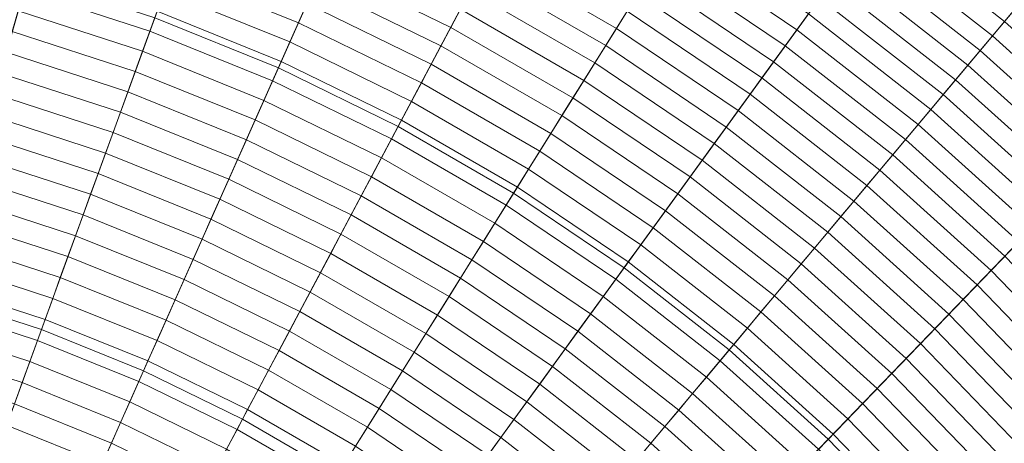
# Model space of a CAD drawing. Header units: centimetres. Extents: x -21.9 to 23.1, y -23 to 22.
# Tile 156 of 191: x 3.9 to 10.1, y 8.2 to 10.8. Entities that reach past the tile are written whole.
import ezdxf

# ---------------------------------------------------------------- set-up
doc = ezdxf.new("R2010")
doc.units = ezdxf.units.CM
doc.header["$LTSCALE"] = 2.54
doc.layers.add('Lucido design-1', color=7, linetype='Continuous')

# ---------------------------------------------------------------- blocks, each defined once
blk = doc.blocks.new('Gruppo-2-1')
at = {"color": 5, "linetype": 'Continuous', "lineweight": 9}
for points in [[(2.6619, 9.2715, -940.4271), (1.9745, 9.3927, -940.4271), (3.6589, 21.3779, -940.4271), (5.1782, 21.11, -940.4271)], [(2.6619, 9.2715, -940.4271), (1.9745, 9.3927, -940.4271), (3.6589, 21.3779, -940.4271), (5.1782, 21.11, -940.4271)], [(3.3391, 9.1026, -940.4271), (2.6619, 9.2715, -940.4271), (5.1782, 21.11, -940.4271), (6.6752, 20.7367, -940.4271)], [(3.3391, 9.1026, -940.4271), (2.6619, 9.2715, -940.4271), (5.1782, 21.11, -940.4271), (6.6752, 20.7367, -940.4271)], [(4.003, 8.8869, -940.4271), (3.3391, 9.1026, -940.4271), (6.6752, 20.7367, -940.4271), (8.1424, 20.26, -940.4271)], [(4.003, 8.8869, -940.4271), (3.3391, 9.1026, -940.4271), (6.6752, 20.7367, -940.4271), (8.1424, 20.26, -940.4271)], [(9.7303, 20.0356, -1001.3271), (8.2748, 20.6237, -1001.3271), (4.7212, 10.8603, -1001.3271), (5.5043, 10.5439, -1001.3271)], [(4.6501, 8.6255, -940.4271), (4.003, 8.8869, -940.4271), (8.1424, 20.26, -940.4271), (9.5729, 19.6821, -940.4271)], [(4.6501, 8.6255, -940.4271), (4.003, 8.8869, -940.4271), (8.1424, 20.26, -940.4271), (9.5729, 19.6821, -940.4271)], [(9.5729, 19.6821, -1001.3271), (8.1424, 20.26, -1001.3271), (4.7212, 10.8603, -1001.3271), (5.5043, 10.5439, -1001.3271)], [(11.1412, 19.3475, -1001.3271), (9.7303, 20.0356, -1001.3271), (5.5043, 10.5439, -1001.3271), (6.2634, 10.1737, -1001.3271)], [(5.5043, 10.5439, -1010.9271), (4.7212, 10.8603, -1010.9271), (8.0016, 19.8731, -1010.9271), (9.4054, 19.3059, -1010.9271)], [(5.2775, 8.3195, -940.4271), (4.6501, 8.6255, -940.4271), (9.5729, 19.6821, -940.4271), (10.9595, 19.0058, -940.4271)], [(5.2775, 8.3195, -940.4271), (4.6501, 8.6255, -940.4271), (9.5729, 19.6821, -940.4271), (10.9595, 19.0058, -940.4271)], [(10.9595, 19.0058, -1001.3271), (9.5729, 19.6821, -1001.3271), (5.5043, 10.5439, -1001.3271), (6.2634, 10.1737, -1001.3271)], [(12.5006, 18.5626, -1001.3271), (11.1412, 19.3475, -1001.3271), (6.2634, 10.1737, -1001.3271), (6.9948, 9.7514, -1001.3271)], [(6.2634, 10.1737, -1010.9271), (5.5043, 10.5439, -1010.9271), (9.4054, 19.3059, -1010.9271), (10.7662, 18.6422, -1010.9271)], [(5.882, 7.9705, -940.4271), (5.2775, 8.3195, -940.4271), (10.9595, 19.0058, -940.4271), (12.2956, 18.2344, -940.4271)], [(5.882, 7.9705, -940.4271), (5.2775, 8.3195, -940.4271), (10.9595, 19.0058, -940.4271), (12.2956, 18.2344, -940.4271)], [(12.2956, 18.2344, -1001.3271), (10.9595, 19.0058, -1001.3271), (6.2634, 10.1737, -1001.3271), (6.9948, 9.7514, -1001.3271)], [(6.9948, 9.7514, -1010.9271), (6.2634, 10.1737, -1010.9271), (10.7662, 18.6422, -1010.9271), (12.0774, 17.8852, -1010.9271)], [(13.8021, 17.6848, -1001.3271), (12.5006, 18.5626, -1001.3271), (6.9948, 9.7514, -1001.3271), (7.695, 9.2791, -1001.3271)], [(6.4606, 7.5802, -940.4271), (5.882, 7.9705, -940.4271), (12.2956, 18.2344, -940.4271), (13.5746, 17.3717, -940.4271)], [(6.4606, 7.5802, -940.4271), (5.882, 7.9705, -940.4271), (12.2956, 18.2344, -940.4271), (13.5746, 17.3717, -940.4271)], [(13.5746, 17.3717, -1001.3271), (12.2956, 18.2344, -1001.3271), (6.9948, 9.7514, -1001.3271), (7.695, 9.2791, -1001.3271)], [(7.695, 9.2791, -1010.9271), (6.9948, 9.7514, -1010.9271), (12.0774, 17.8852, -1010.9271), (13.3325, 17.0386, -1010.9271)], [(15.0391, 16.7183, -1001.3271), (13.8021, 17.6848, -1001.3271), (7.695, 9.2791, -1001.3271), (8.3605, 8.7591, -1001.3271)], [(7.0106, 7.1504, -940.4271), (6.4606, 7.5802, -940.4271), (13.5746, 17.3717, -940.4271), (14.7903, 16.4219, -940.4271)], [(7.0106, 7.1504, -940.4271), (6.4606, 7.5802, -940.4271), (13.5746, 17.3717, -940.4271), (14.7903, 16.4219, -940.4271)], [(14.7903, 16.4219, -1001.3271), (13.5746, 17.3717, -1001.3271), (7.695, 9.2791, -1001.3271), (8.3605, 8.7591, -1001.3271)], [(8.3605, 8.7591, -1010.9271), (7.695, 9.2791, -1010.9271), (13.3325, 17.0386, -1010.9271), (14.5256, 16.1064, -1010.9271)], [(16.2056, 15.668, -1001.3271), (15.0391, 16.7183, -1001.3271), (8.3605, 8.7591, -1001.3271), (8.9881, 8.194, -1001.3271)], [(7.5293, 6.6834, -940.4271), (7.0106, 7.1504, -940.4271), (14.7903, 16.4219, -940.4271), (15.9368, 15.3895, -940.4271)], [(7.5293, 6.6834, -940.4271), (7.0106, 7.1504, -940.4271), (14.7903, 16.4219, -940.4271), (15.9368, 15.3895, -940.4271)], [(15.9368, 15.3895, -1001.3271), (14.7903, 16.4219, -1001.3271), (8.3605, 8.7591, -1001.3271), (8.9881, 8.194, -1001.3271)], [(8.9881, 8.194, -1010.9271), (8.3605, 8.7591, -1010.9271), (14.5256, 16.1064, -1010.9271), (15.6508, 15.0934, -1010.9271)], [(17.2961, 14.5387, -1001.3271), (16.2056, 15.668, -1001.3271), (8.9881, 8.194, -1001.3271), (9.5748, 7.5865, -1001.3271)], [(8.0142, 6.1813, -940.4271), (7.5293, 6.6834, -940.4271), (15.9368, 15.3895, -940.4271), (17.0085, 14.2798, -940.4271)], [(8.0142, 6.1813, -940.4271), (7.5293, 6.6834, -940.4271), (15.9368, 15.3895, -940.4271), (17.0085, 14.2798, -940.4271)], [(17.0085, 14.2798, -1001.3271), (15.9368, 15.3895, -1001.3271), (8.9881, 8.194, -1001.3271), (9.5748, 7.5865, -1001.3271)], [(9.5748, 7.5865, -1010.9271), (8.9881, 8.194, -1010.9271), (15.6508, 15.0934, -1010.9271), (16.7025, 14.0043, -1010.9271)], [(18.3051, 13.3362, -1001.3271), (17.2961, 14.5387, -1001.3271), (9.5748, 7.5865, -1001.3271), (10.1177, 6.9395, -1001.3271)], [(8.4629, 5.6466, -940.4271), (8.0142, 6.1813, -940.4271), (17.0085, 14.2798, -940.4271), (18.0001, 13.098, -940.4271)], [(8.4629, 5.6466, -940.4271), (8.0142, 6.1813, -940.4271), (17.0085, 14.2798, -940.4271), (18.0001, 13.098, -940.4271)], [(18.0001, 13.098, -1001.3271), (17.0085, 14.2798, -1001.3271), (9.5748, 7.5865, -1001.3271), (10.1177, 6.9395, -1001.3271)], [(10.1177, 6.9395, -1010.9271), (9.5748, 7.5865, -1010.9271), (16.7025, 14.0043, -1010.9271), (17.6757, 12.8445, -1010.9271)], [(8.8731, 5.0819, -940.4271), (8.4629, 5.6466, -940.4271), (18.0001, 13.098, -940.4271), (18.907, 11.8498, -940.4271)], [(8.8731, 5.0819, -940.4271), (8.4629, 5.6466, -940.4271), (18.0001, 13.098, -940.4271), (18.907, 11.8498, -940.4271)], [(9.243, 4.49, -940.4271), (8.8731, 5.0819, -940.4271), (18.907, 11.8498, -940.4271), (19.7245, 10.5415, -940.4271)], [(9.243, 4.49, -940.4271), (8.8731, 5.0819, -940.4271), (18.907, 11.8498, -940.4271), (19.7245, 10.5415, -940.4271)], [(10.1799, 10.9274, -933.4398), (9.3587, 11.569, -933.4398), (9.2893, 11.4736, -933.5242), (10.1041, 10.8371, -933.5242)], [(8.8623, 10.8858, -934.0026), (8.0472, 11.4356, -934.0026), (7.9814, 11.3303, -934.0776), (8.7893, 10.7854, -934.0776)], [(10.1041, 10.8371, -933.5242), (9.2893, 11.4736, -933.5242), (9.2195, 11.3774, -933.6073), (10.0277, 10.746, -933.6073)], [(7.7141, 10.9025, -934.3637), (6.9006, 11.3721, -934.3637), (6.8405, 11.259, -934.4318), (7.6462, 10.7939, -934.4318)], [(10.0277, 10.746, -933.6073), (9.2195, 11.3774, -933.6073), (9.1491, 11.2805, -933.689), (9.9507, 10.6543, -933.689)], [(3.918, 11.1213, -1003.3271), (3.0985, 11.3256, -1003.3271), (2.6619, 9.2715, -1003.3271), (3.3391, 9.1026, -1003.3271)], [(6.658, 10.9159, -934.6272), (5.8462, 11.3118, -934.6272), (5.7929, 11.1922, -934.6895), (6.5965, 10.8003, -934.6895)], [(8.7893, 10.7854, -934.0776), (7.9814, 11.3303, -934.0776), (7.9152, 11.2244, -934.1512), (8.7159, 10.6843, -934.1512)], [(5.6856, 10.9511, -934.8097), (4.8736, 11.2791, -934.8097), (4.8282, 11.1542, -934.8676), (5.6315, 10.8296, -934.8676)], [(7.6462, 10.7939, -934.4318), (6.8405, 11.259, -934.4318), (6.78, 11.1453, -934.4984), (7.5779, 10.6846, -934.4984)], [(9.9507, 10.6543, -933.689), (9.1491, 11.2805, -933.689), (9.0782, 11.1829, -933.7694), (9.8731, 10.5618, -933.7694)], [(6.5965, 10.8003, -934.6895), (5.7929, 11.1922, -934.6895), (5.7394, 11.0719, -934.7503), (6.5347, 10.684, -934.7503)], [(8.7159, 10.6843, -934.1512), (7.9152, 11.2244, -934.1512), (7.8486, 11.1177, -934.2235), (8.642, 10.5826, -934.2235)], [(9.8731, 10.5618, -933.7694), (9.0782, 11.1829, -933.7694), (9.0067, 11.0846, -933.8485), (9.795, 10.4687, -933.8485)], [(4.7212, 10.8603, -1003.3271), (3.918, 11.1213, -1003.3271), (3.3391, 9.1026, -1003.3271), (4.003, 8.8869, -1003.3271)], [(4.7366, 10.9025, -934.9789), (3.9304, 11.1645, -934.9789), (3.8932, 11.0349, -935.0324), (4.6905, 10.7758, -935.0324)], [(5.6315, 10.8296, -934.8676), (4.8282, 11.1542, -934.8676), (4.7825, 11.0286, -934.924), (5.5771, 10.7076, -934.924)], [(7.5779, 10.6846, -934.4984), (6.78, 11.1453, -934.4984), (6.7192, 11.0309, -934.5635), (7.5093, 10.5747, -934.5635)], [(8.642, 10.5826, -934.2235), (7.8486, 11.1177, -934.2235), (7.7815, 11.0104, -934.2943), (8.5676, 10.4802, -934.2943)], [(6.5347, 10.684, -934.7503), (5.7394, 11.0719, -934.7503), (5.6856, 10.9511, -934.8097), (6.4726, 10.5672, -934.8097)], [(9.795, 10.4687, -933.8485), (9.0067, 11.0846, -933.8485), (8.9348, 10.9855, -933.9263), (9.7163, 10.3749, -933.9263)], [(4.6905, 10.7758, -935.0324), (3.8932, 11.0349, -935.0324), (3.8559, 10.9047, -935.0843), (4.6442, 10.6486, -935.0843)], [(5.5771, 10.7076, -934.924), (4.7825, 11.0286, -934.924), (4.7366, 10.9025, -934.9789), (5.5226, 10.585, -934.9789)], [(7.5093, 10.5747, -934.5635), (6.7192, 11.0309, -934.5635), (6.658, 10.9159, -934.6272), (7.4402, 10.4643, -934.6272)], [(8.5676, 10.4802, -934.2943), (7.7815, 11.0104, -934.2943), (7.7141, 10.9025, -934.3637), (8.4928, 10.3772, -934.3637)], [(9.7163, 10.3749, -933.9263), (8.9348, 10.9855, -933.9263), (8.8623, 10.8858, -934.0026), (9.6371, 10.2805, -934.0026)], [(6.4726, 10.5672, -934.8097), (5.6856, 10.9511, -934.8097), (5.6315, 10.8296, -934.8676), (6.4102, 10.4498, -934.8676)], [(7.4402, 10.4643, -934.6272), (6.658, 10.9159, -934.6272), (6.5965, 10.8003, -934.6895), (7.3708, 10.3532, -934.6895)], [(4.6442, 10.6486, -935.0843), (3.8559, 10.9047, -935.0843), (3.8184, 10.774, -935.1347), (4.5977, 10.5208, -935.1347)], [(5.5043, 10.5439, -1003.3271), (4.7212, 10.8603, -1003.3271), (4.003, 8.8869, -1003.3271), (4.6501, 8.6255, -1003.3271)], [(5.5226, 10.585, -934.9789), (4.7366, 10.9025, -934.9789), (4.6905, 10.7758, -935.0324), (5.4677, 10.4618, -935.0324)], [(5.5043, 10.5439, -1001.3271), (4.7212, 10.8603, -1001.3271), (4.7212, 10.8603, -1010.9271), (5.5043, 10.5439, -1010.9271)], [(5.5043, 10.5439, -1001.3271), (4.7212, 10.8603, -1001.3271), (4.7212, 10.8603, -1003.3271), (5.5043, 10.5439, -1003.3271)], [(8.4928, 10.3772, -934.3637), (7.7141, 10.9025, -934.3637), (7.6462, 10.7939, -934.4318), (8.4175, 10.2736, -934.4318)], [(9.6371, 10.2805, -934.0026), (8.8623, 10.8858, -934.0026), (8.7893, 10.7854, -934.0776), (9.5573, 10.1854, -934.0776)], [(6.4102, 10.4498, -934.8676), (5.6315, 10.8296, -934.8676), (5.5771, 10.7076, -934.924), (6.3475, 10.3319, -934.924)], [(7.3708, 10.3532, -934.6895), (6.5965, 10.8003, -934.6895), (6.5347, 10.684, -934.7503), (7.3011, 10.2416, -934.7503)], [(8.4175, 10.2736, -934.4318), (7.6462, 10.7939, -934.4318), (7.5779, 10.6846, -934.4984), (8.3418, 10.1694, -934.4984)], [(10.8724, 10.1452, -933.5242), (10.1041, 10.8371, -933.5242), (10.0277, 10.746, -933.6073), (10.7898, 10.0597, -933.6073)], [(4.5977, 10.5208, -935.1347), (3.8184, 10.774, -935.1347), (3.7808, 10.6428, -935.1837), (4.551, 10.3926, -935.1837)], [(5.4677, 10.4618, -935.0324), (4.6905, 10.7758, -935.0324), (4.6442, 10.6486, -935.0843), (5.4127, 10.3381, -935.0843)], [(9.5573, 10.1854, -934.0776), (8.7893, 10.7854, -934.0776), (8.7159, 10.6843, -934.1512), (9.477, 10.0897, -934.1512)], [(10.7898, 10.0597, -933.6073), (10.0277, 10.746, -933.6073), (9.9507, 10.6543, -933.689), (10.7066, 9.9736, -933.689)], [(6.3475, 10.3319, -934.924), (5.5771, 10.7076, -934.924), (5.5226, 10.585, -934.9789), (6.2845, 10.2134, -934.9789)], [(7.3011, 10.2416, -934.7503), (6.5347, 10.684, -934.7503), (6.4726, 10.5672, -934.8097), (7.231, 10.1294, -934.8097)], [(8.3418, 10.1694, -934.4984), (7.5779, 10.6846, -934.4984), (7.5093, 10.5747, -934.5635), (8.2656, 10.0646, -934.5635)], [(9.477, 10.0897, -934.1512), (8.7159, 10.6843, -934.1512), (8.642, 10.5826, -934.2235), (9.3961, 9.9934, -934.2235)], [(4.551, 10.3926, -935.1837), (3.7808, 10.6428, -935.1837), (3.743, 10.5111, -935.2311), (4.5041, 10.2638, -935.2311)], [(5.4127, 10.3381, -935.0843), (4.6442, 10.6486, -935.0843), (4.5977, 10.5208, -935.1347), (5.3574, 10.2139, -935.1347)], [(10.7066, 9.9736, -933.689), (9.9507, 10.6543, -933.689), (9.8731, 10.5618, -933.7694), (10.6228, 9.8868, -933.7694)], [(6.2634, 10.1737, -1003.3271), (5.5043, 10.5439, -1003.3271), (4.6501, 8.6255, -1003.3271), (5.2775, 8.3195, -1003.3271)], [(6.2845, 10.2134, -934.9789), (5.5226, 10.585, -934.9789), (5.4677, 10.4618, -935.0324), (6.2212, 10.0943, -935.0324)], [(6.2634, 10.1737, -1001.3271), (5.5043, 10.5439, -1001.3271), (5.5043, 10.5439, -1010.9271), (6.2634, 10.1737, -1010.9271)], [(6.2634, 10.1737, -1001.3271), (5.5043, 10.5439, -1001.3271), (5.5043, 10.5439, -1003.3271), (6.2634, 10.1737, -1003.3271)], [(7.231, 10.1294, -934.8097), (6.4726, 10.5672, -934.8097), (6.4102, 10.4498, -934.8676), (7.1605, 10.0166, -934.8676)], [(8.2656, 10.0646, -934.5635), (7.5093, 10.5747, -934.5635), (7.4402, 10.4643, -934.6272), (8.1891, 9.9592, -934.6272)], [(9.3961, 9.9934, -934.2235), (8.642, 10.5826, -934.2235), (8.5676, 10.4802, -934.2943), (9.3148, 9.8964, -934.2943)], [(9.5707, 3.8737, -940.4271), (9.243, 4.49, -940.4271), (19.7245, 10.5415, -940.4271), (20.4488, 9.1793, -940.4271)], [(9.5707, 3.8737, -940.4271), (9.243, 4.49, -940.4271), (19.7245, 10.5415, -940.4271), (20.4488, 9.1793, -940.4271)], [(10.6228, 9.8868, -933.7694), (9.8731, 10.5618, -933.7694), (9.795, 10.4687, -933.8485), (10.5384, 9.7993, -933.8485)], [(4.5041, 10.2638, -935.2311), (3.743, 10.5111, -935.2311), (3.7051, 10.3788, -935.277), (4.4571, 10.1345, -935.277)], [(5.3574, 10.2139, -935.1347), (4.5977, 10.5208, -935.1347), (4.551, 10.3926, -935.1837), (5.3018, 10.0892, -935.1837)], [(9.3148, 9.8964, -934.2943), (8.5676, 10.4802, -934.2943), (8.4928, 10.3772, -934.3637), (9.233, 9.7989, -934.3637)], [(6.2212, 10.0943, -935.0324), (5.4677, 10.4618, -935.0324), (5.4127, 10.3381, -935.0843), (6.1576, 9.9748, -935.0843)], [(7.1605, 10.0166, -934.8676), (6.4102, 10.4498, -934.8676), (6.3475, 10.3319, -934.924), (7.0897, 9.9033, -934.924)], [(8.1891, 9.9592, -934.6272), (7.4402, 10.4643, -934.6272), (7.3708, 10.3532, -934.6895), (8.1121, 9.8532, -934.6895)], [(10.5384, 9.7993, -933.8485), (9.795, 10.4687, -933.8485), (9.7163, 10.3749, -933.9263), (10.4533, 9.7113, -933.9263)], [(4.4571, 10.1345, -935.277), (3.7051, 10.3788, -935.277), (3.667, 10.2461, -935.3213), (4.4098, 10.0048, -935.3213)], [(5.3018, 10.0892, -935.1837), (4.551, 10.3926, -935.1837), (4.5041, 10.2638, -935.2311), (5.2461, 9.964, -935.2311)], [(9.233, 9.7989, -934.3637), (8.4928, 10.3772, -934.3637), (8.4175, 10.2736, -934.4318), (9.1506, 9.7008, -934.4318)], [(10.4533, 9.7113, -933.9263), (9.7163, 10.3749, -933.9263), (9.6371, 10.2805, -934.0026), (10.3677, 9.6226, -934.0026)], [(6.1576, 9.9748, -935.0843), (5.4127, 10.3381, -935.0843), (5.3574, 10.2139, -935.1347), (6.0938, 9.8547, -935.1347)], [(7.0897, 9.9033, -934.924), (6.3475, 10.3319, -934.924), (6.2845, 10.2134, -934.9789), (7.0186, 9.7895, -934.9789)], [(8.1121, 9.8532, -934.6895), (7.3708, 10.3532, -934.6895), (7.3011, 10.2416, -934.7503), (8.0347, 9.7467, -934.7503)], [(4.4098, 10.0048, -935.3213), (3.667, 10.2461, -935.3213), (3.6288, 10.113, -935.3642), (4.3624, 9.8746, -935.3642)], [(5.2461, 9.964, -935.2311), (4.5041, 10.2638, -935.2311), (4.4571, 10.1345, -935.277), (5.1901, 9.8383, -935.277)], [(8.0347, 9.7467, -934.7503), (7.3011, 10.2416, -934.7503), (7.231, 10.1294, -934.8097), (7.9569, 9.6397, -934.8097)], [(9.1506, 9.7008, -934.4318), (8.4175, 10.2736, -934.4318), (8.3418, 10.1694, -934.4984), (9.0678, 9.6021, -934.4984)], [(10.3677, 9.6226, -934.0026), (9.6371, 10.2805, -934.0026), (9.5573, 10.1854, -934.0776), (10.2815, 9.5333, -934.0776)], [(6.9948, 9.7514, -1003.3271), (6.2634, 10.1737, -1003.3271), (5.2775, 8.3195, -1003.3271), (5.882, 7.9705, -1003.3271)], [(6.0938, 9.8547, -935.1347), (5.3574, 10.2139, -935.1347), (5.3018, 10.0892, -935.1837), (6.0297, 9.7342, -935.1837)], [(7.0186, 9.7895, -934.9789), (6.2845, 10.2134, -934.9789), (6.2212, 10.0943, -935.0324), (6.9472, 9.6752, -935.0324)], [(6.9948, 9.7514, -1001.3271), (6.2634, 10.1737, -1001.3271), (6.2634, 10.1737, -1010.9271), (6.9948, 9.7514, -1010.9271)], [(6.9948, 9.7514, -1001.3271), (6.2634, 10.1737, -1001.3271), (6.2634, 10.1737, -1003.3271), (6.9948, 9.7514, -1003.3271)], [(9.0678, 9.6021, -934.4984), (8.3418, 10.1694, -934.4984), (8.2656, 10.0646, -934.5635), (8.9846, 9.5029, -934.5635)], [(10.2815, 9.5333, -934.0776), (9.5573, 10.1854, -934.0776), (9.477, 10.0897, -934.1512), (10.1947, 9.4435, -934.1512)], [(4.3624, 9.8746, -935.3642), (3.6288, 10.113, -935.3642), (3.5905, 9.9793, -935.4055), (4.3149, 9.744, -935.4055)], [(5.1901, 9.8383, -935.277), (4.4571, 10.1345, -935.277), (4.4098, 10.0048, -935.3213), (5.134, 9.7122, -935.3213)], [(7.9569, 9.6397, -934.8097), (7.231, 10.1294, -934.8097), (7.1605, 10.0166, -934.8676), (7.8788, 9.5321, -934.8676)], [(6.0297, 9.7342, -935.1837), (5.3018, 10.0892, -935.1837), (5.2461, 9.964, -935.2311), (5.9654, 9.6132, -935.2311)], [(6.9472, 9.6752, -935.0324), (6.2212, 10.0943, -935.0324), (6.1576, 9.9748, -935.0843), (6.8754, 9.5604, -935.0843)], [(8.9846, 9.5029, -934.5635), (8.2656, 10.0646, -934.5635), (8.1891, 9.9592, -934.6272), (8.9008, 9.4031, -934.6272)], [(10.1947, 9.4435, -934.1512), (9.477, 10.0897, -934.1512), (9.3961, 9.9934, -934.2235), (10.1074, 9.353, -934.2235)], [(5.134, 9.7122, -935.3213), (4.4098, 10.0048, -935.3213), (4.3624, 9.8746, -935.3642), (5.0776, 9.5856, -935.3642)], [(7.8788, 9.5321, -934.8676), (7.1605, 10.0166, -934.8676), (7.0897, 9.9033, -934.924), (7.8003, 9.424, -934.924)], [(10.1074, 9.353, -934.2235), (9.3961, 9.9934, -934.2235), (9.3148, 9.8964, -934.2943), (10.0195, 9.262, -934.2943)], [(4.3149, 9.744, -935.4055), (3.5905, 9.9793, -935.4055), (3.5521, 9.8453, -935.4452), (4.2672, 9.6129, -935.4452)], [(5.9654, 9.6132, -935.2311), (5.2461, 9.964, -935.2311), (5.1901, 9.8383, -935.277), (5.9008, 9.4917, -935.277)], [(6.8754, 9.5604, -935.0843), (6.1576, 9.9748, -935.0843), (6.0938, 9.8547, -935.1347), (6.8034, 9.4451, -935.1347)], [(8.9008, 9.4031, -934.6272), (8.1891, 9.9592, -934.6272), (8.1121, 9.8532, -934.6895), (8.8167, 9.3028, -934.6895)], [(5.0776, 9.5856, -935.3642), (4.3624, 9.8746, -935.3642), (4.3149, 9.744, -935.4055), (5.0211, 9.4587, -935.4055)], [(7.8003, 9.424, -934.924), (7.0897, 9.9033, -934.924), (7.0186, 9.7895, -934.9789), (7.7214, 9.3155, -934.9789)], [(10.0195, 9.262, -934.2943), (9.3148, 9.8964, -934.2943), (9.233, 9.7989, -934.3637), (9.931, 9.1704, -934.3637)], [(4.2672, 9.6129, -935.4452), (3.5521, 9.8453, -935.4452), (3.5135, 9.7108, -935.4834), (4.2194, 9.4815, -935.4834)], [(5.9008, 9.4917, -935.277), (5.1901, 9.8383, -935.277), (5.134, 9.7122, -935.3213), (5.836, 9.3698, -935.3213)], [(6.8034, 9.4451, -935.1347), (6.0938, 9.8547, -935.1347), (6.0297, 9.7342, -935.1837), (6.731, 9.3293, -935.1837)], [(8.8167, 9.3028, -934.6895), (8.1121, 9.8532, -934.6895), (8.0347, 9.7467, -934.7503), (8.732, 9.2019, -934.7503)], [(9.931, 9.1704, -934.3637), (9.233, 9.7989, -934.3637), (9.1506, 9.7008, -934.4318), (9.842, 9.0783, -934.4318)], [(5.0211, 9.4587, -935.4055), (4.3149, 9.744, -935.4055), (4.2672, 9.6129, -935.4452), (4.9644, 9.3312, -935.4452)], [(7.695, 9.2791, -1003.3271), (6.9948, 9.7514, -1003.3271), (5.882, 7.9705, -1003.3271), (6.4606, 7.5802, -1003.3271)], [(6.731, 9.3293, -935.1837), (6.0297, 9.7342, -935.1837), (5.9654, 9.6132, -935.2311), (6.6584, 9.2131, -935.2311)], [(7.7214, 9.3155, -934.9789), (7.0186, 9.7895, -934.9789), (6.9472, 9.6752, -935.0324), (7.6421, 9.2064, -935.0324)], [(7.695, 9.2791, -1001.3271), (6.9948, 9.7514, -1001.3271), (6.9948, 9.7514, -1010.9271), (7.695, 9.2791, -1010.9271)], [(7.695, 9.2791, -1001.3271), (6.9948, 9.7514, -1001.3271), (6.9948, 9.7514, -1003.3271), (7.695, 9.2791, -1003.3271)], [(8.732, 9.2019, -934.7503), (8.0347, 9.7467, -934.7503), (7.9569, 9.6397, -934.8097), (8.647, 9.1006, -934.8097)], [(4.2194, 9.4815, -935.4834), (3.5135, 9.7108, -935.4834), (3.4749, 9.5759, -935.5201), (4.1714, 9.3496, -935.5201)], [(5.836, 9.3698, -935.3213), (5.134, 9.7122, -935.3213), (5.0776, 9.5856, -935.3642), (5.7709, 9.2475, -935.3642)], [(7.6421, 9.2064, -935.0324), (6.9472, 9.6752, -935.0324), (6.8754, 9.5604, -935.0843), (7.5626, 9.0969, -935.0843)], [(9.842, 9.0783, -934.4318), (9.1506, 9.7008, -934.4318), (9.0678, 9.6021, -934.4984), (9.7526, 8.9856, -934.4984)], [(4.9644, 9.3312, -935.4452), (4.2672, 9.6129, -935.4452), (4.2194, 9.4815, -935.4834), (4.9075, 9.2035, -935.4834)], [(6.6584, 9.2131, -935.2311), (5.9654, 9.6132, -935.2311), (5.9008, 9.4917, -935.277), (6.5855, 9.0964, -935.277)], [(8.647, 9.1006, -934.8097), (7.9569, 9.6397, -934.8097), (7.8788, 9.5321, -934.8676), (8.5615, 8.9987, -934.8676)], [(4.1714, 9.3496, -935.5201), (3.4749, 9.5759, -935.5201), (3.4361, 9.4407, -935.5552), (4.1232, 9.2174, -935.5552)], [(5.7709, 9.2475, -935.3642), (5.0776, 9.5856, -935.3642), (5.0211, 9.4587, -935.4055), (5.7057, 9.1248, -935.4055)], [(7.5626, 9.0969, -935.0843), (6.8754, 9.5604, -935.0843), (6.8034, 9.4451, -935.1347), (7.4826, 8.9869, -935.1347)], [(9.7526, 8.9856, -934.4984), (9.0678, 9.6021, -934.4984), (8.9846, 9.5029, -934.5635), (9.6626, 8.8924, -934.5635)], [(4.9075, 9.2035, -935.4834), (4.2194, 9.4815, -935.4834), (4.1714, 9.3496, -935.5201), (4.8504, 9.0753, -935.5201)], [(6.5855, 9.0964, -935.277), (5.9008, 9.4917, -935.277), (5.836, 9.3698, -935.3213), (6.5123, 8.9793, -935.3213)], [(8.5615, 8.9987, -934.8676), (7.8788, 9.5321, -934.8676), (7.8003, 9.424, -934.924), (8.4757, 8.8964, -934.924)], [(9.6626, 8.8924, -934.5635), (8.9846, 9.5029, -934.5635), (8.9008, 9.4031, -934.6272), (9.5721, 8.7987, -934.6272)], [(4.1232, 9.2174, -935.5552), (3.4361, 9.4407, -935.5552), (3.3972, 9.3051, -935.5887), (4.075, 9.0848, -935.5887)], [(5.7057, 9.1248, -935.4055), (5.0211, 9.4587, -935.4055), (4.9644, 9.3312, -935.4452), (5.6402, 9.0016, -935.4452)], [(7.4826, 8.9869, -935.1347), (6.8034, 9.4451, -935.1347), (6.731, 9.3293, -935.1837), (7.4024, 8.8764, -935.1837)], [(8.4757, 8.8964, -934.924), (7.8003, 9.424, -934.924), (7.7214, 9.3155, -934.9789), (8.3894, 8.7936, -934.9789)], [(6.5123, 8.9793, -935.3213), (5.836, 9.3698, -935.3213), (5.7709, 9.2475, -935.3642), (6.4389, 8.8618, -935.3642)], [(9.5721, 8.7987, -934.6272), (8.9008, 9.4031, -934.6272), (8.8167, 9.3028, -934.6895), (9.4811, 8.7045, -934.6895)], [(4.075, 9.0848, -935.5887), (3.3972, 9.3051, -935.5887), (3.3582, 9.1691, -935.6207), (4.0266, 8.9519, -935.6207)], [(4.8504, 9.0753, -935.5201), (4.1714, 9.3496, -935.5201), (4.1232, 9.2174, -935.5552), (4.7932, 8.9467, -935.5552)], [(5.6402, 9.0016, -935.4452), (4.9644, 9.3312, -935.4452), (4.9075, 9.2035, -935.4834), (5.5745, 8.8781, -935.4834)], [(7.4024, 8.8764, -935.1837), (6.731, 9.3293, -935.1837), (6.6584, 9.2131, -935.2311), (7.3219, 8.7656, -935.2311)], [(8.3894, 8.7936, -934.9789), (7.7214, 9.3155, -934.9789), (7.6421, 9.2064, -935.0324), (8.3027, 8.6903, -935.0324)], [(9.4811, 8.7045, -934.6895), (8.8167, 9.3028, -934.6895), (8.732, 9.2019, -934.7503), (9.3897, 8.6098, -934.7503)], [(10.7722, 8.6646, -934.2235), (10.1074, 9.353, -934.2235), (10.0195, 9.262, -934.2943), (10.6781, 8.5799, -934.2943)], [(6.4389, 8.8618, -935.3642), (5.7709, 9.2475, -935.3642), (5.7057, 9.1248, -935.4055), (6.3653, 8.7439, -935.4055)], [(8.3605, 8.7591, -1003.3271), (7.695, 9.2791, -1003.3271), (6.4606, 7.5802, -1003.3271), (7.0106, 7.1504, -1003.3271)], [(8.3605, 8.7591, -1001.3271), (7.695, 9.2791, -1001.3271), (7.695, 9.2791, -1010.9271), (8.3605, 8.7591, -1010.9271)], [(8.3605, 8.7591, -1001.3271), (7.695, 9.2791, -1001.3271), (7.695, 9.2791, -1003.3271), (8.3605, 8.7591, -1003.3271)], [(10.6781, 8.5799, -934.2943), (10.0195, 9.262, -934.2943), (9.931, 9.1704, -934.3637), (10.5835, 8.4947, -934.3637)], [(4.0266, 8.9519, -935.6207), (3.3582, 9.1691, -935.6207), (3.3191, 9.0328, -935.6511), (3.9781, 8.8187, -935.6511)], [(4.7932, 8.9467, -935.5552), (4.1232, 9.2174, -935.5552), (4.075, 9.0848, -935.5887), (4.7358, 8.8178, -935.5887)], [(5.5745, 8.8781, -935.4834), (4.9075, 9.2035, -935.4834), (4.8504, 9.0753, -935.5201), (5.5086, 8.7542, -935.5201)], [(7.3219, 8.7656, -935.2311), (6.6584, 9.2131, -935.2311), (6.5855, 9.0964, -935.277), (7.241, 8.6543, -935.277)], [(8.3027, 8.6903, -935.0324), (7.6421, 9.2064, -935.0324), (7.5626, 9.0969, -935.0843), (8.2157, 8.5866, -935.0843)], [(9.3897, 8.6098, -934.7503), (8.732, 9.2019, -934.7503), (8.647, 9.1006, -934.8097), (9.2977, 8.5146, -934.8097)], [(9.8546, 3.2361, -940.4271), (9.5707, 3.8737, -940.4271), (20.4488, 9.1793, -940.4271), (21.0763, 7.7699, -940.4271)], [(9.8546, 3.2361, -940.4271), (9.5707, 3.8737, -940.4271), (20.4488, 9.1793, -940.4271), (21.0763, 7.7699, -940.4271)], [(10.5835, 8.4947, -934.3637), (9.931, 9.1704, -934.3637), (9.842, 9.0783, -934.4318), (10.4883, 8.409, -934.4318)], [(6.3653, 8.7439, -935.4055), (5.7057, 9.1248, -935.4055), (5.6402, 9.0016, -935.4452), (6.2914, 8.6257, -935.4452)], [(3.1479, 6.5377, -941.4271), (2.65, 6.6995, -941.4271), (3.3391, 9.1026, -941.4271), (4.003, 8.8869, -941.4271)], [(4.003, 8.8869, -1003.3271), (3.3391, 9.1026, -1003.3271), (3.3391, 9.1026, -940.4271), (4.003, 8.8869, -940.4271)], [(4.003, 8.8869, -941.4271), (3.3391, 9.1026, -941.4271), (3.3391, 9.1026, -940.4271), (4.003, 8.8869, -940.4271)], [(4.7358, 8.8178, -935.5887), (4.075, 9.0848, -935.5887), (4.0266, 8.9519, -935.6207), (4.6783, 8.6886, -935.6207)], [(5.5086, 8.7542, -935.5201), (4.8504, 9.0753, -935.5201), (4.7932, 8.9467, -935.5552), (5.4426, 8.63, -935.5552)], [(7.241, 8.6543, -935.277), (6.5855, 9.0964, -935.277), (6.5123, 8.9793, -935.3213), (7.1598, 8.5426, -935.3213)], [(8.2157, 8.5866, -935.0843), (7.5626, 9.0969, -935.0843), (7.4826, 8.9869, -935.1347), (8.1283, 8.4824, -935.1347)], [(9.2977, 8.5146, -934.8097), (8.647, 9.1006, -934.8097), (8.5615, 8.9987, -934.8676), (9.2054, 8.419, -934.8676)], [(10.4883, 8.409, -934.4318), (9.842, 9.0783, -934.4318), (9.7526, 8.9856, -934.4984), (10.3926, 8.3228, -934.4984)], [(3.9781, 8.8187, -935.6511), (3.3191, 9.0328, -935.6511), (3.2799, 8.8962, -935.6799), (3.9295, 8.6851, -935.6799)], [(6.2914, 8.6257, -935.4452), (5.6402, 9.0016, -935.4452), (5.5745, 8.8781, -935.4834), (6.2172, 8.507, -935.4834)], [(8.1283, 8.4824, -935.1347), (7.4826, 8.9869, -935.1347), (7.4024, 8.8764, -935.1837), (8.0406, 8.3779, -935.1837)], [(9.2054, 8.419, -934.8676), (8.5615, 8.9987, -934.8676), (8.4757, 8.8964, -934.924), (9.1126, 8.3229, -934.924)], [(10.3926, 8.3228, -934.4984), (9.7526, 8.9856, -934.4984), (9.6626, 8.8924, -934.5635), (10.2963, 8.2361, -934.5635)], [(4.6783, 8.6886, -935.6207), (4.0266, 8.9519, -935.6207), (3.9781, 8.8187, -935.6511), (4.6206, 8.5591, -935.6511)], [(5.4426, 8.63, -935.5552), (4.7932, 8.9467, -935.5552), (4.7358, 8.8178, -935.5887), (5.3763, 8.5054, -935.5887)], [(7.1598, 8.5426, -935.3213), (6.5123, 8.9793, -935.3213), (6.4389, 8.8618, -935.3642), (7.0784, 8.4305, -935.3642)], [(3.6333, 6.3416, -941.4271), (3.1479, 6.5377, -941.4271), (4.003, 8.8869, -941.4271), (4.6501, 8.6255, -941.4271)], [(3.9295, 8.6851, -935.6799), (3.2799, 8.8962, -935.6799), (3.2407, 8.7593, -935.7072), (3.8808, 8.5513, -935.7072)], [(4.6501, 8.6255, -1003.3271), (4.003, 8.8869, -1003.3271), (4.003, 8.8869, -940.4271), (4.6501, 8.6255, -940.4271)], [(4.6501, 8.6255, -941.4271), (4.003, 8.8869, -941.4271), (4.003, 8.8869, -940.4271), (4.6501, 8.6255, -940.4271)], [(6.2172, 8.507, -935.4834), (5.5745, 8.8781, -935.4834), (5.5086, 8.7542, -935.5201), (6.1429, 8.3881, -935.5201)], [(7.0784, 8.4305, -935.3642), (6.4389, 8.8618, -935.3642), (6.3653, 8.7439, -935.4055), (6.9967, 8.318, -935.4055)], [(8.0406, 8.3779, -935.1837), (7.4024, 8.8764, -935.1837), (7.3219, 8.7656, -935.2311), (7.9525, 8.2729, -935.2311)], [(9.1126, 8.3229, -934.924), (8.4757, 8.8964, -934.924), (8.3894, 8.7936, -934.9789), (9.0194, 8.2263, -934.9789)], [(10.2963, 8.2361, -934.5635), (9.6626, 8.8924, -934.5635), (9.5721, 8.7987, -934.6272), (10.1995, 8.149, -934.6272)], [(4.6206, 8.5591, -935.6511), (3.9781, 8.8187, -935.6511), (3.9295, 8.6851, -935.6799), (4.5628, 8.4293, -935.6799)], [(5.3763, 8.5054, -935.5887), (4.7358, 8.8178, -935.5887), (4.6783, 8.6886, -935.6207), (5.3099, 8.3805, -935.6207)], [(10.1995, 8.149, -934.6272), (9.5721, 8.7987, -934.6272), (9.4811, 8.7045, -934.6895), (10.1022, 8.0613, -934.6895)], [(3.8808, 8.5513, -935.7072), (3.2407, 8.7593, -935.7072), (3.2013, 8.6221, -935.7328), (3.832, 8.4172, -935.7328)], [(6.1429, 8.3881, -935.5201), (5.5086, 8.7542, -935.5201), (5.4426, 8.63, -935.5552), (6.0683, 8.2687, -935.5552)], [(6.9967, 8.318, -935.4055), (6.3653, 8.7439, -935.4055), (6.2914, 8.6257, -935.4452), (6.9147, 8.2052, -935.4452)], [(8.9881, 8.194, -1003.3271), (8.3605, 8.7591, -1003.3271), (7.0106, 7.1504, -1003.3271), (7.5293, 6.6834, -1003.3271)], [(7.9525, 8.2729, -935.2311), (7.3219, 8.7656, -935.2311), (7.241, 8.6543, -935.277), (7.864, 8.1675, -935.277)], [(9.0194, 8.2263, -934.9789), (8.3894, 8.7936, -934.9789), (8.3027, 8.6903, -935.0324), (8.9257, 8.1294, -935.0324)], [(8.9881, 8.194, -1001.3271), (8.3605, 8.7591, -1001.3271), (8.3605, 8.7591, -1010.9271), (8.9881, 8.194, -1010.9271)], [(8.9881, 8.194, -1001.3271), (8.3605, 8.7591, -1001.3271), (8.3605, 8.7591, -1003.3271), (8.9881, 8.194, -1003.3271)], [(4.5628, 8.4293, -935.6799), (3.9295, 8.6851, -935.6799), (3.8808, 8.5513, -935.7072), (4.5048, 8.2991, -935.7072)], [(5.3099, 8.3805, -935.6207), (4.6783, 8.6886, -935.6207), (4.6206, 8.5591, -935.6511), (5.2434, 8.2553, -935.6511)], [(8.9257, 8.1294, -935.0324), (8.3027, 8.6903, -935.0324), (8.2157, 8.5866, -935.0843), (8.8317, 8.032, -935.0843)], [(10.1022, 8.0613, -934.6895), (9.4811, 8.7045, -934.6895), (9.3897, 8.6098, -934.7503), (10.0044, 7.9732, -934.7503)], [(4.1038, 6.1121, -941.4271), (3.6333, 6.3416, -941.4271), (4.6501, 8.6255, -941.4271), (5.2775, 8.3195, -941.4271)], [(5.2775, 8.3195, -1003.3271), (4.6501, 8.6255, -1003.3271), (4.6501, 8.6255, -940.4271), (5.2775, 8.3195, -940.4271)], [(5.2775, 8.3195, -941.4271), (4.6501, 8.6255, -941.4271), (4.6501, 8.6255, -940.4271), (5.2775, 8.3195, -940.4271)], [(6.0683, 8.2687, -935.5552), (5.4426, 8.63, -935.5552), (5.3763, 8.5054, -935.5887), (5.9936, 8.1491, -935.5887)], [(6.9147, 8.2052, -935.4452), (6.2914, 8.6257, -935.4452), (6.2172, 8.507, -935.4834), (6.8325, 8.092, -935.4834)], [(7.864, 8.1675, -935.277), (7.241, 8.6543, -935.277), (7.1598, 8.5426, -935.3213), (7.7753, 8.0617, -935.3213)], [(10.0044, 7.9732, -934.7503), (9.3897, 8.6098, -934.7503), (9.2977, 8.5146, -934.8097), (9.906, 7.8847, -934.8097)], [(4.5048, 8.2991, -935.7072), (3.8808, 8.5513, -935.7072), (3.832, 8.4172, -935.7328), (4.4468, 8.1688, -935.7328)], [(5.2434, 8.2553, -935.6511), (4.6206, 8.5591, -935.6511), (4.5628, 8.4293, -935.6799), (5.1767, 8.1299, -935.6799)], [(8.8317, 8.032, -935.0843), (8.2157, 8.5866, -935.0843), (8.1283, 8.4824, -935.1347), (8.7372, 7.9342, -935.1347)], [(5.9936, 8.1491, -935.5887), (5.3763, 8.5054, -935.5887), (5.3099, 8.3805, -935.6207), (5.9186, 8.0291, -935.6207)], [(6.8325, 8.092, -935.4834), (6.2172, 8.507, -935.4834), (6.1429, 8.3881, -935.5201), (6.75, 7.9785, -935.5201)], [(7.7753, 8.0617, -935.3213), (7.1598, 8.5426, -935.3213), (7.0784, 8.4305, -935.3642), (7.6862, 7.9556, -935.3642)], [(9.906, 7.8847, -934.8097), (9.2977, 8.5146, -934.8097), (9.2054, 8.419, -934.8676), (9.8072, 7.7957, -934.8676)], [(5.1767, 8.1299, -935.6799), (4.5628, 8.4293, -935.6799), (4.5048, 8.2991, -935.7072), (5.1098, 8.0041, -935.7072)], [(7.6862, 7.9556, -935.3642), (7.0784, 8.4305, -935.3642), (6.9967, 8.318, -935.4055), (7.5969, 7.8491, -935.4055)], [(8.7372, 7.9342, -935.1347), (8.1283, 8.4824, -935.1347), (8.0406, 8.3779, -935.1837), (8.6424, 7.836, -935.1837)], [(4.4468, 8.1688, -935.7328), (3.832, 8.4172, -935.7328), (3.7831, 8.2828, -935.7569), (4.3886, 8.0381, -935.7569)], [(5.9186, 8.0291, -935.6207), (5.3099, 8.3805, -935.6207), (5.2434, 8.2553, -935.6511), (5.8435, 7.9089, -935.6511)], [(6.75, 7.9785, -935.5201), (6.1429, 8.3881, -935.5201), (6.0683, 8.2687, -935.5552), (6.6673, 7.8647, -935.5552)], [(8.6424, 7.836, -935.1837), (8.0406, 8.3779, -935.1837), (7.9525, 8.2729, -935.2311), (8.5472, 7.7374, -935.2311)], [(9.8072, 7.7957, -934.8676), (9.2054, 8.419, -934.8676), (9.1126, 8.3229, -934.924), (9.708, 7.7064, -934.924)], [(4.5572, 5.8504, -941.4271), (4.1038, 6.1121, -941.4271), (5.2775, 8.3195, -941.4271), (5.882, 7.9705, -941.4271)], [(5.1098, 8.0041, -935.7072), (4.5048, 8.2991, -935.7072), (4.4468, 8.1688, -935.7328), (5.0428, 7.8781, -935.7328)], [(5.882, 7.9705, -1003.3271), (5.2775, 8.3195, -1003.3271), (5.2775, 8.3195, -940.4271), (5.882, 7.9705, -940.4271)], [(5.882, 7.9705, -941.4271), (5.2775, 8.3195, -941.4271), (5.2775, 8.3195, -940.4271), (5.882, 7.9705, -940.4271)], [(7.5969, 7.8491, -935.4055), (6.9967, 8.318, -935.4055), (6.9147, 8.2052, -935.4452), (7.5072, 7.7423, -935.4452)], [(9.708, 7.7064, -934.924), (9.1126, 8.3229, -934.924), (9.0194, 8.2263, -934.9789), (9.6082, 7.6166, -934.9789)], [(4.3886, 8.0381, -935.7569), (3.7831, 8.2828, -935.7569), (3.7341, 8.1482, -935.7794), (4.3304, 7.9073, -935.7794)], [(5.8435, 7.9089, -935.6511), (5.2434, 8.2553, -935.6511), (5.1767, 8.1299, -935.6799), (5.7682, 7.7884, -935.6799)], [(6.6673, 7.8647, -935.5552), (6.0683, 8.2687, -935.5552), (5.9936, 8.1491, -935.5887), (6.5844, 7.7505, -935.5887)], [(8.5472, 7.7374, -935.2311), (7.9525, 8.2729, -935.2311), (7.864, 8.1675, -935.277), (8.4516, 7.6384, -935.277)], [(7.5072, 7.7423, -935.4452), (6.9147, 8.2052, -935.4452), (6.8325, 8.092, -935.4834), (7.4173, 7.6351, -935.4834)], [(9.5748, 7.5865, -1003.3271), (8.9881, 8.194, -1003.3271), (7.5293, 6.6834, -1003.3271), (8.0142, 6.1813, -1003.3271)], [(9.6082, 7.6166, -934.9789), (9.0194, 8.2263, -934.9789), (8.9257, 8.1294, -935.0324), (9.508, 7.5263, -935.0324)], [(9.5748, 7.5865, -1001.3271), (8.9881, 8.194, -1001.3271), (8.9881, 8.194, -1010.9271), (9.5748, 7.5865, -1010.9271)], [(9.5748, 7.5865, -1001.3271), (8.9881, 8.194, -1001.3271), (8.9881, 8.194, -1003.3271), (9.5748, 7.5865, -1003.3271)], [(5.0428, 7.8781, -935.7328), (4.4468, 8.1688, -935.7328), (4.3886, 8.0381, -935.7569), (4.9756, 7.7518, -935.7569)]]:
    blk.add_3dface(points, dxfattribs=at)

msp = doc.modelspace()

# ---------------------------------------------------------------- block references
at = {"layer": 'Lucido design-1', "color": 5, "true_color": 0x0000ff}
msp.add_blockref('Gruppo-2-1', (0, 0), dxfattribs=at)

doc.saveas('drawing.dxf')
